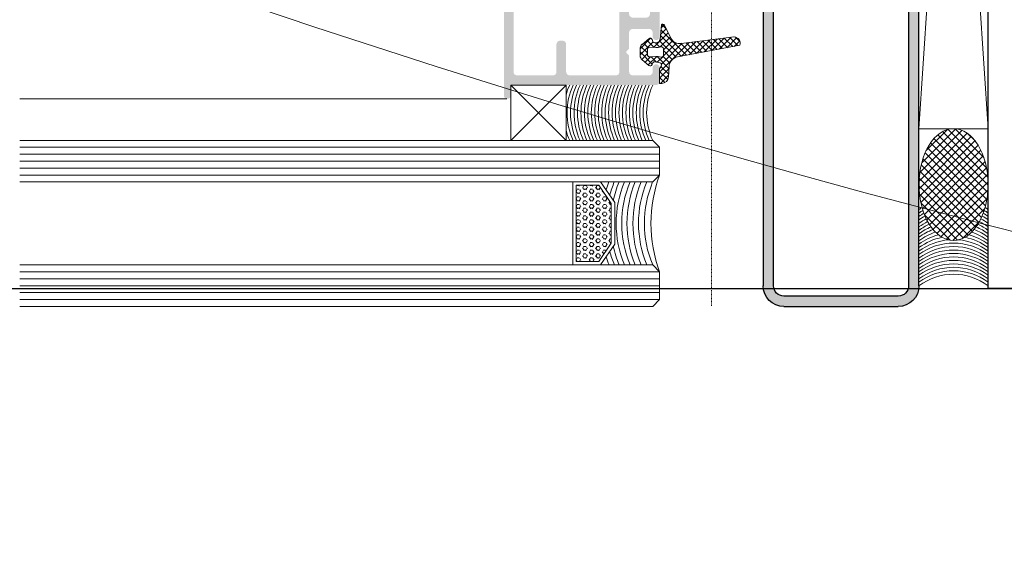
# Model space of a CAD drawing. Header units: millimetres. Extents: x -226731 to 126254, y -16359 to 60195.
# Tile 143 of 256: x -155629 to -155486, y 10462 to 10538. Entities that reach past the tile are written whole.
import ezdxf

# ---------------------------------------------------------------- set-up
doc = ezdxf.new("R2010")
doc.units = ezdxf.units.MM
doc.header["$LTSCALE"] = 0.1
doc.header["$MEASUREMENT"] = 0
doc.linetypes.add('CENTER', pattern=[2, 1.25, -0.25, 0.25, -0.25])
for name, color, linetype, lineweight in [('0_CCE_ FF_SIDE WALL SPRINKLER', 6, 'Continuous', 0), ('2_Centerline', 1, 'CENTER', 15), ('3_Hatch', 8, 'Continuous', 0), ('4. Glass', 140, 'Continuous', 15), ('HATCH-WALL', 8, 'Continuous', 5), ('SPRINKLER COVERAGE AREA', 1, 'Continuous', 9), ('WALL', 2, 'Continuous', 30)]:
    doc.layers.add(name, color=color, linetype=linetype, lineweight=lineweight)
doc.layers.add('AREA LINE', color=3, linetype='Continuous', plot=False)
doc.layers.add('FIRE FIGHTING SERVICES', color=5, linetype='Continuous')
doc.layers.add('Glass in Section', color=7, linetype='Continuous', true_color=0x3affff)

# ---------------------------------------------------------------- blocks, each defined once
blk = doc.blocks.new('*U425')
at = {"layer": '3_Hatch'}
h = blk.add_hatch(color=8, dxfattribs=at)
h.dxf.hatch_style = 1
edge = h.paths.add_edge_path()
edge.add_line((-28.51, 105.47), (-28.51, 3))
edge.add_arc((-27.01, 3), 1.5, 180, 270)
edge.add_line((-27.01, 1.5), (-10.48, 1.5))
edge.add_arc((-10.48, 3), 1.5, 270, 360)
edge.add_line((-8.98, 3), (-8.98, 59.77))
edge.add_arc((-5.98, 59.77), 3, 90, 180, ccw=False)
edge.add_line((-5.98, 62.77), (7.48, 62.77))
edge.add_line((7.48, 62.77), (7.48, 61.27))
edge.add_line((7.48, 61.27), (-5.98, 61.27))
edge.add_arc((-5.98, 59.77), 1.5, 90, 180)
edge.add_line((-7.48, 59.77), (-7.48, 3))
edge.add_arc((-10.48, 3), 3, 270, 360, ccw=False)
edge.add_line((-10.48, 0), (-27.01, 0))
edge.add_arc((-27.01, 3), 3, 180, 270, ccw=False)
edge.add_line((-30.01, 3), (-30.01, 105.47))
edge.add_line((-30.01, 105.47), (-28.51, 105.47))
h = blk.add_hatch(color=8, dxfattribs=at)
h.dxf.hatch_style = 1
h.paths.add_polyline_path([(28.61, 92.53), (28.61, 57.99), (28.57, 57.83), (28.46, 57.65), (28.28, 57.54), (28.1, 57.52), (22.9, 57.52), (22.7, 57.54), (22.54, 57.65), (22.44, 57.83), (22.41, 57.99), (22.41, 92.53), (22.44, 92.71), (22.54, 92.87), (22.7, 92.98), (22.9, 93.02), (28.1, 93.02), (28.28, 92.98), (28.46, 92.87), (28.57, 92.71)], flags=16)
h.paths.add_polyline_path([(22.41, 37.89), (22.35, 38.09), (22.24, 38.26), (22.1, 38.37), (21.9, 38.4), (21.49, 38.4), (21.31, 38.37), (21.15, 38.26), (21.04, 38.09), (21, 37.89), (21, 33.9), (20.95, 33.7), (20.84, 33.54), (20.69, 33.43), (20.49, 33.41), (13.79, 33.41), (13.61, 33.43), (13.45, 33.54), (13.34, 33.7), (13.3, 33.9), (13.3, 51.5), (13.34, 51.7), (13.45, 51.85), (13.61, 51.96), (13.79, 52.01), (16.35, 52.01), (16.54, 52.05), (16.7, 52.16), (16.81, 52.32), (16.85, 52.5), (16.85, 55.6), (16.87, 55.8), (16.98, 55.96), (17.16, 56.07), (17.36, 56.11), (20.49, 56.11), (20.69, 56.07), (20.84, 55.96), (20.95, 55.8), (21, 55.6), (21, 51.61), (21.04, 51.41), (21.15, 51.26), (21.31, 51.15), (21.49, 51.12), (21.9, 51.12), (22.1, 51.15), (22.24, 51.26), (22.35, 51.41), (22.41, 51.61), (22.41, 55.6), (22.44, 55.8), (22.54, 55.96), (22.7, 56.07), (22.9, 56.11), (28.1, 56.11), (28.28, 56.07), (28.46, 55.96), (28.57, 55.8), (28.61, 55.6), (28.61, 33.9), (28.57, 33.7), (28.46, 33.54), (28.28, 33.43), (28.1, 33.41), (22.9, 33.41), (22.7, 33.43), (22.54, 33.54), (22.44, 33.7), (22.41, 33.9)], flags=16)
h.paths.add_polyline_path([(12.2, 36.54), (11.89, 36.23), (11.89, 33.9), (11.85, 33.7), (11.74, 33.54), (11.58, 33.43), (11.38, 33.41), (9, 33.41), (8.8, 33.43), (8.65, 33.54), (8.54, 33.7), (8.49, 33.9), (8.49, 34.51), (8.45, 34.69), (8.34, 34.85), (8.18, 34.96), (8, 35), (7.79, 34.96), (7.63, 34.85), (7.52, 34.69), (7.48, 34.51), (7.48, 32.49), (7.52, 32.31), (7.63, 32.15), (7.79, 32.04), (8, 32), (28.5, 32), (28.7, 31.95), (28.85, 31.84), (28.96, 31.69), (29.01, 31.49), (29.01, 30.48), (29.05, 30.3), (29.14, 30.13), (29.3, 30.02), (29.51, 30.01), (29.69, 30.02), (29.85, 30.13), (29.96, 30.3), (30, 30.48), (30, 93.92), (29.96, 94.12), (29.85, 94.28), (29.69, 94.39), (29.51, 94.41), (16.5, 94.41), (16.3, 94.39), (16.15, 94.28), (16.04, 94.12), (15.99, 93.92), (15.99, 93.52), (16.04, 93.35), (16.15, 93.17), (16.3, 93.06), (16.5, 93.02), (20.49, 93.02), (20.69, 92.98), (20.84, 92.87), (20.95, 92.71), (21, 92.53), (21, 57.99), (20.95, 57.83), (20.84, 57.65), (20.69, 57.54), (20.49, 57.52), (14.42, 57.52), (14.25, 57.48), (14.16, 57.43), (14.07, 57.37), (14.01, 57.3), (13.96, 57.22), (13.94, 57.13), (13.92, 57.06), (13.92, 56.97), (13.94, 56.88), (13.96, 56.79), (14.01, 56.71), (14.07, 56.64), (14.16, 56.58), (14.25, 56.55), (14.36, 56.51), (14.95, 56.51), (15.15, 56.46), (15.29, 56.35), (15.4, 56.2), (15.44, 56), (15.44, 53.91), (15.4, 53.71), (15.29, 53.55), (15.15, 53.44), (14.95, 53.4), (9.38, 53.4), (9.2, 53.44), (9.04, 53.55), (8.93, 53.71), (8.89, 53.91), (8.89, 56), (8.93, 56.2), (9.04, 56.35), (9.2, 56.46), (9.38, 56.51), (9.92, 56.51), (10.12, 56.55), (10.26, 56.66), (10.37, 56.8), (10.43, 57.01), (10.37, 57.21), (10.26, 57.35), (10.12, 57.46), (9.92, 57.52), (8, 57.52), (7.79, 57.46), (7.63, 57.35), (7.52, 57.21), (7.48, 57.01), (7.48, 49.91), (7.52, 49.71), (7.63, 49.54), (7.79, 49.43), (8, 49.4), (8.38, 49.4), (8.58, 49.43), (8.76, 49.54), (8.84, 49.71), (8.89, 49.91), (8.89, 51.5), (8.93, 51.7), (9.04, 51.85), (9.2, 51.96), (9.38, 52.01), (11.38, 52.01), (11.58, 51.96), (11.74, 51.85), (11.85, 51.7), (11.89, 51.5), (11.89, 42.24), (11.85, 42.06), (11.74, 41.9), (11.58, 41.79), (11.38, 41.73), (9.38, 41.73), (9.2, 41.79), (9.04, 41.9), (8.93, 42.06), (8.89, 42.24), (8.89, 43.3), (8.84, 43.49), (8.76, 43.65), (8.58, 43.76), (8.38, 43.8), (8, 43.8), (7.79, 43.76), (7.63, 43.65), (7.52, 43.49), (7.48, 43.3), (7.48, 38.99), (7.5, 38.86), (7.54, 38.77), (7.59, 38.69), (7.65, 38.64), (7.7, 38.59), (7.78, 38.55), (7.85, 38.51), (7.92, 38.49), (8, 38.49), (8.09, 38.49), (8.16, 38.53), (8.23, 38.57), (8.31, 38.6), (8.36, 38.68), (8.42, 38.75), (8.49, 38.99), (8.49, 39.59), (8.54, 39.79), (8.65, 39.96), (8.8, 40.07), (9, 40.09), (11.38, 40.09), (11.58, 40.07), (11.74, 39.96), (11.85, 39.79), (11.89, 39.59), (11.89, 37.27), (12.2, 36.96), (12.29, 36.83), (12.29, 36.66)])
at = {"layer": '2_Centerline', "color": 8, "ltscale": 0.25}
blk.add_line((0, 230.78), (0, 0), dxfattribs=at)
at = {"layer": '3_Hatch', "color": 8}
for p, q in [((-40.01, 177.61), (-40.01, 25.69)), ((-40.01, 25.69), (-30.01, 177.61)), ((-40.01, 177.61), (-30.01, 25.69)), ((-30.01, 25.69), (-30.01, 177.61)), ((6.78, 40.67), (5.87, 38.75)), ((7.43, 38.58), (7.23, 40.69)), ((4.38, 38.01), (-3.27, 38.95)), ((8.57, 38.58), (8.47, 38.26)), ((10.02, 37.88), (9.04, 38.7)), ((-4.1, 37.74), (4.9, 36.07)), ((6.94, 36.31), (6.94, 37.23)), ((7.3, 37.52), (7.72, 37.43)), ((8.01, 37.41), (8.93, 37.46)), ((9.25, 37.16), (9.25, 36.38)), ((10.3, 36.27), (10.3, 37.27)), ((7.72, 36.1), (7.3, 36.02)), ((8.93, 36.08), (8.01, 36.13)), ((9.04, 34.84), (10.02, 35.66)), ((6.13, 34.61), (6.19, 33.2)), ((7.48, 34.32), (7.23, 34.76)), ((7.43, 35.2), (8.15, 35.35)), ((7.48, 32.24), (7.48, 34.32)), ((8.47, 35.21), (8.57, 34.95)), ((7.19, 32.24), (7.48, 32.24)), ((29.01, 32), (21.01, 32)), ((21.01, 32), (21.01, 24)), ((29.01, 32), (21.01, 24)), ((21.01, 24), (21.01, 32)), ((21.01, 32), (29.01, 24)), ((29.01, 24), (29.01, 32)), ((29.01, 24), (29.01, 32)), ((29.56, 30.01), (100, 30.01)), ((-40.01, 25.69), (-30.01, 25.69)), ((-30.01, 25.69), (-40.01, 25.69)), ((100, 23, 0), (7.48, 23)), ((21.01, 24), (29.01, 24)), ((100, 22, 0), (7.48, 22)), ((100, 21, 0), (7.48, 21)), ((100, 20, 0), (7.48, 20)), ((100, 19, 0), (7.48, 19)), ((16.03, 18.01, 0.02), (13.97, 15.01, 0.02)), ((16.29, 17.51, 0.02), (14.47, 14.86, 0.02)), ((19.53, 17.51, 0.02), (16.29, 17.51, 0.02)), ((19.53, 6.51, 0.02), (19.53, 17.51, 0.02)), ((20.03, 6.01, 0.02), (20.03, 18.01, 0.02)), ((13.97, 15.01, 0.02), (13.97, 9.01, 0.02)), ((14.47, 14.86, 0.02), (14.47, 9.17, 0.02)), ((13.97, 9.01, 0.02), (16.03, 6.01, 0.02)), ((14.47, 9.17, 0.02), (16.29, 6.51, 0.02)), ((16.29, 6.51, 0.02), (19.53, 6.51, 0.02)), ((100, 5, 0), (7.48, 5)), ((100, 4, 0), (7.48, 4)), ((100, 3, 0), (7.48, 3)), ((100, 2, 0), (7.48, 2)), ((100, 1, 0), (7.48, 1))]:
    blk.add_line(p, q, dxfattribs=at)
at = {"layer": '3_Hatch', "color": 8, "linetype": 'Continuous'}
for p, q in [((3.62, 36.31), (7.3, 39.98)), ((6.5, 40.06), (7.18, 40.75)), ((7.36, 39.31), (6.53, 40.14)), ((7.27, 40.29), (6.83, 40.73)), ((-4.12, 38.28), (-3.48, 38.92)), ((-3.83, 37.69), (-2.64, 38.88)), ((-2.21, 37.39), (-3.67, 38.85)), ((-3.08, 37.55), (-1.86, 38.78)), ((-1.13, 37.19), (-2.84, 38.9)), ((-2.34, 37.42), (-1.07, 38.68)), ((-0.04, 36.99), (-1.83, 38.78)), ((-1.59, 37.28), (-0.28, 38.59)), ((-0.85, 37.14), (0.5, 38.49)), ((1.05, 36.79), (-0.82, 38.65)), ((2.13, 36.59), (0.19, 38.53)), ((4.37, 36.17), (7.37, 39.17)), ((7.4, 37.5), (5.96, 38.94)), ((8.36, 37.43), (6.25, 39.54)), ((8.28, 37.42), (9.32, 38.47)), ((8.59, 38.62), (8.7, 38.73)), ((10.3, 37.25), (8.79, 38.76)), ((-3.3, 37.59), (-4.09, 38.39)), ((-0.1, 37), (1.29, 38.39)), ((0.64, 36.86), (2.08, 38.29)), ((3.22, 36.38), (1.2, 38.4)), ((1.39, 36.72), (2.86, 38.2)), ((2.13, 36.58), (3.65, 38.1)), ((4.3, 36.18), (2.21, 38.28)), ((2.88, 36.45), (4.44, 38)), ((7.48, 33.88), (3.21, 38.15)), ((7.22, 35.03), (4.22, 38.03)), ((6.98, 36.16), (5.06, 38.08)), ((5.1, 36.02), (7.5, 38.41)), ((6.94, 37.08), (5.61, 38.41)), ((7.46, 37.49), (8.07, 38.1)), ((10.3, 36.37), (8.44, 38.23)), ((9.13, 37.4), (9.8, 38.06)), ((9.25, 36.63), (10.23, 37.61)), ((5.66, 35.69), (6.94, 36.97)), ((6.02, 35.16), (6.99, 36.14)), ((6.14, 34.4), (7.86, 36.13)), ((7.84, 35.29), (7.09, 36.05)), ((9.12, 34.9), (7.89, 36.13)), ((7.93, 35.31), (8.71, 36.09)), ((8.54, 35.03), (10.3, 36.8)), ((9.6, 35.3), (8.82, 36.08)), ((10.08, 35.71), (9.25, 36.54)), ((7.48, 33), (6.14, 34.34)), ((6.17, 33.55), (7.29, 34.67)), ((7.36, 32.24), (6.18, 33.42)), ((6.29, 32.79), (7.48, 33.98)), ((6.73, 32.35), (7.48, 33.09)), ((-39.38, 21.55), (-35.24, 25.68)), ((-30.4, 20.75), (-35.33, 25.67)), ((-40.01, 17.55), (-32.74, 24.81)), ((-39.96, 18.71), (-33.41, 25.27)), ((-39.96, 16.47), (-32.17, 24.26)), ((-39.78, 20.02), (-34.21, 25.59)), ((-38.16, 23.88), (-37.08, 24.97)), ((-30.02, 17), (-37.57, 24.55)), ((-30.02, 18.12), (-36.95, 25.05)), ((-30.12, 19.35), (-36.22, 25.45)), ((-31.02, 22.49), (-34.08, 25.55)), ((-39.83, 15.48), (-31.67, 23.63)), ((-39.63, 14.55), (-31.25, 22.94)), ((-30.28, 15.01), (-38.56, 23.3)), ((-30.11, 15.97), (-38.1, 23.96)), ((-39.38, 13.69), (-30.88, 22.18)), ((-30.79, 13.28), (-39.29, 21.78)), ((-39.06, 12.88), (-30.58, 21.36)), ((-30.5, 14.12), (-38.96, 22.57)), ((-31.55, 11.79), (-39.78, 20.02)), ((-31.14, 12.51), (-39.57, 20.93)), ((-38.68, 12.14), (-30.33, 20.48)), ((-32.02, 11.14), (-39.93, 19.05)), ((-38.24, 11.46), (-30.15, 19.54)), ((-37.73, 10.84), (-30.04, 18.53)), ((-32.57, 10.57), (-40, 18)), ((-37.14, 10.31), (-30.01, 17.44)), ((16.27, 16.85, 0.02), (16.11, 17.12, 0.02)), ((16.56, 17.49, 0.02), (16.27, 17.49, 0.02)), ((16.49, 16.87, 0.02), (16.65, 17.15, 0.02)), ((16.74, 17.12, 0.02), (16.58, 17.4, 0.02)), ((17.22, 17.4, 0.02), (17.15, 17.51, 0.02)), ((17.51, 17.49, 0.02), (17.2, 17.49, 0.02)), ((17.45, 17.42, 0.02), (17.5, 17.51, 0.02)), ((17.92, 17.15, 0.02), (18.08, 17.42, 0.02)), ((18.17, 16.85, 0.02), (18.01, 17.12, 0.02)), ((18.47, 17.49, 0.02), (18.15, 17.49, 0.02)), ((18.4, 16.87, 0.02), (18.56, 17.15, 0.02)), ((18.65, 17.12, 0.02), (18.49, 17.4, 0.02)), ((19.12, 17.4, 0.02), (19.06, 17.51, 0.02)), ((19.42, 17.49, 0.02), (19.1, 17.49, 0.02)), ((19.35, 17.42, 0.02), (19.4, 17.51, 0.02)), ((-33.21, 10.09), (-39.99, 16.86)), ((-36.44, 9.88), (-30.08, 16.25)), ((15.06, 15.5, 0.02), (15.22, 15.77, 0.02)), ((15.61, 15.84, 0.02), (15.29, 15.84, 0.02)), ((15.61, 16.39, 0.02), (15.52, 16.39, 0.02)), ((15.54, 16.32, 0.02), (15.7, 16.6, 0.02)), ((15.79, 15.47, 0.02), (15.63, 15.75, 0.02)), ((15.79, 16.57, 0.02), (15.72, 16.68, 0.02)), ((16.02, 16.05, 0.02), (16.18, 16.32, 0.02)), ((16.27, 15.75, 0.02), (16.11, 16.02, 0.02)), ((16.56, 16.94, 0.02), (16.24, 16.94, 0.02)), ((16.56, 16.39, 0.02), (16.24, 16.39, 0.02)), ((16.56, 15.84, 0.02), (16.24, 15.84, 0.02)), ((16.49, 15.77, 0.02), (16.65, 16.05, 0.02)), ((16.74, 16.02, 0.02), (16.58, 16.3, 0.02)), ((16.97, 16.6, 0.02), (17.13, 16.87, 0.02)), ((16.97, 15.5, 0.02), (17.13, 15.77, 0.02)), ((17.22, 16.3, 0.02), (17.06, 16.57, 0.02)), ((17.51, 16.94, 0.02), (17.2, 16.94, 0.02)), ((17.51, 16.39, 0.02), (17.2, 16.39, 0.02)), ((17.51, 15.84, 0.02), (17.2, 15.84, 0.02)), ((17.45, 16.32, 0.02), (17.6, 16.6, 0.02)), ((17.69, 16.57, 0.02), (17.54, 16.85, 0.02)), ((17.69, 15.47, 0.02), (17.54, 15.75, 0.02)), ((17.92, 16.05, 0.02), (18.08, 16.32, 0.02)), ((18.17, 15.75, 0.02), (18.01, 16.02, 0.02)), ((18.47, 16.94, 0.02), (18.15, 16.94, 0.02)), ((18.47, 16.39, 0.02), (18.15, 16.39, 0.02)), ((18.47, 15.84, 0.02), (18.15, 15.84, 0.02)), ((18.4, 15.77, 0.02), (18.56, 16.05, 0.02)), ((18.65, 16.02, 0.02), (18.49, 16.3, 0.02)), ((18.87, 16.6, 0.02), (19.03, 16.87, 0.02)), ((18.87, 15.5, 0.02), (19.03, 15.77, 0.02)), ((19.12, 16.3, 0.02), (18.96, 16.57, 0.02)), ((19.42, 16.94, 0.02), (19.1, 16.94, 0.02)), ((19.42, 16.39, 0.02), (19.1, 16.39, 0.02)), ((19.42, 15.84, 0.02), (19.1, 15.84, 0.02)), ((19.35, 16.32, 0.02), (19.51, 16.6, 0.02)), ((19.53, 16.7, 0.02), (19.44, 16.85, 0.02)), ((19.53, 15.6, 0.02), (19.44, 15.75, 0.02)), ((-33.97, 9.72), (-39.85, 15.6)), ((-35.6, 9.6), (-30.3, 14.91)), ((14.66, 14.74, 0.02), (14.47, 14.74, 0.02)), ((14.59, 14.67, 0.02), (14.75, 14.95, 0.02)), ((14.84, 14.92, 0.02), (14.69, 15.17, 0.02)), ((15.06, 14.4, 0.02), (15.22, 14.67, 0.02)), ((15.31, 15.2, 0.02), (15.15, 15.47, 0.02)), ((15.31, 14.1, 0.02), (15.15, 14.37, 0.02)), ((15.61, 15.29, 0.02), (15.29, 15.29, 0.02)), ((15.61, 14.74, 0.02), (15.29, 14.74, 0.02)), ((15.54, 15.22, 0.02), (15.7, 15.5, 0.02)), ((15.54, 14.12, 0.02), (15.7, 14.4, 0.02)), ((15.79, 14.37, 0.02), (15.63, 14.65, 0.02)), ((16.02, 14.95, 0.02), (16.18, 15.22, 0.02)), ((16.27, 14.65, 0.02), (16.11, 14.92, 0.02)), ((16.56, 15.29, 0.02), (16.24, 15.29, 0.02)), ((16.56, 14.74, 0.02), (16.24, 14.74, 0.02)), ((16.49, 14.67, 0.02), (16.65, 14.95, 0.02)), ((16.74, 14.92, 0.02), (16.58, 15.2, 0.02)), ((16.97, 14.4, 0.02), (17.13, 14.67, 0.02)), ((17.22, 15.2, 0.02), (17.06, 15.47, 0.02)), ((17.22, 14.1, 0.02), (17.06, 14.37, 0.02)), ((17.51, 15.29, 0.02), (17.2, 15.29, 0.02)), ((17.51, 14.74, 0.02), (17.2, 14.74, 0.02)), ((17.45, 15.22, 0.02), (17.6, 15.5, 0.02)), ((17.45, 14.12, 0.02), (17.6, 14.4, 0.02)), ((17.69, 14.37, 0.02), (17.54, 14.65, 0.02)), ((17.92, 14.95, 0.02), (18.08, 15.22, 0.02)), ((18.17, 14.65, 0.02), (18.01, 14.92, 0.02)), ((18.47, 15.29, 0.02), (18.15, 15.29, 0.02)), ((18.47, 14.74, 0.02), (18.15, 14.74, 0.02)), ((18.4, 14.67, 0.02), (18.56, 14.95, 0.02)), ((18.65, 14.92, 0.02), (18.49, 15.2, 0.02)), ((18.87, 14.4, 0.02), (19.03, 14.67, 0.02)), ((19.12, 15.2, 0.02), (18.96, 15.47, 0.02)), ((19.12, 14.1, 0.02), (18.96, 14.37, 0.02)), ((19.42, 15.29, 0.02), (19.1, 15.29, 0.02)), ((19.42, 14.74, 0.02), (19.1, 14.74, 0.02)), ((19.35, 15.22, 0.02), (19.51, 15.5, 0.02)), ((19.35, 14.12, 0.02), (19.51, 14.4, 0.02)), ((19.53, 14.5, 0.02), (19.44, 14.65, 0.02)), ((-34.91, 9.55), (-39.52, 14.16)), ((-34.5, 9.59), (-30.78, 13.3)), ((14.66, 14.19, 0.02), (14.47, 14.19, 0.02)), ((14.66, 13.64, 0.02), (14.47, 13.64, 0.02)), ((14.66, 13.09, 0.02), (14.47, 13.09, 0.02)), ((14.59, 13.57, 0.02), (14.75, 13.85, 0.02)), ((14.84, 13.82, 0.02), (14.68, 14.1, 0.02)), ((14.84, 12.72, 0.02), (14.68, 13, 0.02)), ((15.06, 13.3, 0.02), (15.22, 13.57, 0.02)), ((15.31, 13, 0.02), (15.15, 13.27, 0.02)), ((15.61, 14.19, 0.02), (15.29, 14.19, 0.02)), ((15.61, 13.64, 0.02), (15.29, 13.64, 0.02)), ((15.61, 13.09, 0.02), (15.29, 13.09, 0.02)), ((15.54, 13.02, 0.02), (15.7, 13.3, 0.02)), ((15.79, 13.27, 0.02), (15.63, 13.55, 0.02)), ((16.02, 13.85, 0.02), (16.18, 14.12, 0.02)), ((16.02, 12.75, 0.02), (16.18, 13.02, 0.02)), ((16.27, 13.55, 0.02), (16.11, 13.82, 0.02)), ((16.56, 14.19, 0.02), (16.24, 14.19, 0.02)), ((16.56, 13.64, 0.02), (16.24, 13.64, 0.02)), ((16.56, 13.09, 0.02), (16.24, 13.09, 0.02)), ((16.49, 13.57, 0.02), (16.65, 13.85, 0.02)), ((16.74, 13.82, 0.02), (16.58, 14.1, 0.02)), ((16.74, 12.72, 0.02), (16.58, 13, 0.02)), ((16.97, 13.3, 0.02), (17.13, 13.57, 0.02)), ((17.22, 13, 0.02), (17.06, 13.27, 0.02)), ((17.51, 14.19, 0.02), (17.2, 14.19, 0.02)), ((17.51, 13.64, 0.02), (17.2, 13.64, 0.02)), ((17.51, 13.09, 0.02), (17.2, 13.09, 0.02)), ((17.45, 13.02, 0.02), (17.6, 13.3, 0.02)), ((17.69, 13.27, 0.02), (17.54, 13.55, 0.02)), ((17.92, 13.85, 0.02), (18.08, 14.12, 0.02)), ((17.92, 12.75, 0.02), (18.08, 13.02, 0.02)), ((18.17, 13.55, 0.02), (18.01, 13.82, 0.02)), ((18.47, 14.19, 0.02), (18.15, 14.19, 0.02)), ((18.47, 13.64, 0.02), (18.15, 13.64, 0.02)), ((18.47, 13.09, 0.02), (18.15, 13.09, 0.02)), ((18.4, 13.57, 0.02), (18.56, 13.85, 0.02)), ((18.65, 13.82, 0.02), (18.49, 14.1, 0.02)), ((18.65, 12.72, 0.02), (18.49, 13, 0.02)), ((18.87, 13.3, 0.02), (19.03, 13.57, 0.02)), ((19.12, 13, 0.02), (18.96, 13.27, 0.02)), ((19.42, 14.19, 0.02), (19.1, 14.19, 0.02)), ((19.42, 13.64, 0.02), (19.1, 13.64, 0.02)), ((19.42, 13.09, 0.02), (19.1, 13.09, 0.02)), ((19.35, 13.02, 0.02), (19.51, 13.3, 0.02)), ((19.53, 13.4, 0.02), (19.44, 13.55, 0.02)), ((-36.31, 9.82), (-38.75, 12.26)), ((14.66, 12.54, 0.02), (14.47, 12.54, 0.02)), ((14.66, 11.99, 0.02), (14.47, 11.99, 0.02)), ((14.66, 11.44, 0.02), (14.47, 11.44, 0.02)), ((14.59, 12.47, 0.02), (14.75, 12.75, 0.02)), ((14.59, 11.37, 0.02), (14.75, 11.65, 0.02)), ((14.84, 11.62, 0.02), (14.68, 11.9, 0.02)), ((15.06, 12.2, 0.02), (15.22, 12.47, 0.02)), ((15.31, 11.9, 0.02), (15.15, 12.17, 0.02)), ((15.61, 12.54, 0.02), (15.29, 12.54, 0.02)), ((15.61, 11.99, 0.02), (15.29, 11.99, 0.02)), ((15.61, 11.44, 0.02), (15.29, 11.44, 0.02)), ((15.54, 11.92, 0.02), (15.7, 12.2, 0.02)), ((15.79, 12.17, 0.02), (15.63, 12.45, 0.02)), ((16.02, 11.65, 0.02), (16.18, 11.92, 0.02)), ((16.27, 12.45, 0.02), (16.11, 12.72, 0.02)), ((16.27, 11.35, 0.02), (16.11, 11.62, 0.02)), ((16.56, 12.54, 0.02), (16.24, 12.54, 0.02)), ((16.56, 11.99, 0.02), (16.24, 11.99, 0.02)), ((16.56, 11.44, 0.02), (16.24, 11.44, 0.02)), ((16.49, 12.47, 0.02), (16.65, 12.75, 0.02)), ((16.49, 11.37, 0.02), (16.65, 11.65, 0.02)), ((16.74, 11.62, 0.02), (16.58, 11.9, 0.02)), ((16.97, 12.2, 0.02), (17.13, 12.47, 0.02)), ((17.22, 11.9, 0.02), (17.06, 12.17, 0.02)), ((17.51, 12.54, 0.02), (17.2, 12.54, 0.02)), ((17.51, 11.99, 0.02), (17.2, 11.99, 0.02)), ((17.51, 11.44, 0.02), (17.2, 11.44, 0.02)), ((17.45, 11.92, 0.02), (17.6, 12.2, 0.02)), ((17.69, 12.17, 0.02), (17.54, 12.45, 0.02)), ((17.92, 11.65, 0.02), (18.08, 11.92, 0.02)), ((18.17, 12.45, 0.02), (18.01, 12.72, 0.02)), ((18.17, 11.35, 0.02), (18.01, 11.62, 0.02)), ((18.47, 12.54, 0.02), (18.15, 12.54, 0.02)), ((18.47, 11.99, 0.02), (18.15, 11.99, 0.02)), ((18.47, 11.44, 0.02), (18.15, 11.44, 0.02)), ((18.4, 12.47, 0.02), (18.56, 12.75, 0.02)), ((18.4, 11.37, 0.02), (18.56, 11.65, 0.02)), ((18.65, 11.62, 0.02), (18.49, 11.9, 0.02)), ((18.87, 12.2, 0.02), (19.03, 12.47, 0.02)), ((19.12, 11.9, 0.02), (18.96, 12.17, 0.02)), ((19.42, 12.54, 0.02), (19.1, 12.54, 0.02)), ((19.42, 11.99, 0.02), (19.1, 11.99, 0.02)), ((19.42, 11.44, 0.02), (19.1, 11.44, 0.02)), ((19.35, 11.92, 0.02), (19.51, 12.2, 0.02)), ((19.53, 12.3, 0.02), (19.44, 12.45, 0.02)), ((14.66, 10.89, 0.02), (14.47, 10.89, 0.02)), ((14.66, 10.34, 0.02), (14.47, 10.34, 0.02)), ((14.59, 10.27, 0.02), (14.75, 10.55, 0.02)), ((14.84, 10.52, 0.02), (14.68, 10.8, 0.02)), ((15.06, 11.1, 0.02), (15.22, 11.37, 0.02)), ((15.06, 10, 0.02), (15.22, 10.27, 0.02)), ((15.31, 10.8, 0.02), (15.15, 11.07, 0.02)), ((15.31, 9.7, 0.02), (15.15, 9.97, 0.02)), ((15.61, 10.89, 0.02), (15.29, 10.89, 0.02)), ((15.61, 10.34, 0.02), (15.29, 10.34, 0.02)), ((15.54, 10.82, 0.02), (15.7, 11.1, 0.02)), ((15.54, 9.72, 0.02), (15.7, 10, 0.02)), ((15.79, 11.07, 0.02), (15.63, 11.35, 0.02)), ((15.79, 9.97, 0.02), (15.63, 10.25, 0.02)), ((16.02, 10.55, 0.02), (16.18, 10.82, 0.02)), ((16.27, 10.25, 0.02), (16.11, 10.52, 0.02)), ((16.56, 10.89, 0.02), (16.24, 10.89, 0.02)), ((16.56, 10.34, 0.02), (16.24, 10.34, 0.02)), ((16.49, 10.27, 0.02), (16.65, 10.55, 0.02)), ((16.74, 10.52, 0.02), (16.58, 10.8, 0.02)), ((16.97, 11.1, 0.02), (17.13, 11.37, 0.02)), ((16.97, 10, 0.02), (17.13, 10.27, 0.02)), ((17.22, 10.8, 0.02), (17.06, 11.07, 0.02)), ((17.22, 9.7, 0.02), (17.06, 9.97, 0.02)), ((17.51, 10.89, 0.02), (17.2, 10.89, 0.02)), ((17.51, 10.34, 0.02), (17.2, 10.34, 0.02)), ((17.45, 10.82, 0.02), (17.6, 11.1, 0.02)), ((17.45, 9.72, 0.02), (17.6, 10, 0.02)), ((17.69, 11.07, 0.02), (17.54, 11.35, 0.02)), ((17.69, 9.97, 0.02), (17.54, 10.25, 0.02)), ((17.92, 10.55, 0.02), (18.08, 10.82, 0.02)), ((18.17, 10.25, 0.02), (18.01, 10.52, 0.02)), ((18.47, 10.89, 0.02), (18.15, 10.89, 0.02)), ((18.47, 10.34, 0.02), (18.15, 10.34, 0.02)), ((18.4, 10.27, 0.02), (18.56, 10.55, 0.02)), ((18.65, 10.52, 0.02), (18.49, 10.8, 0.02)), ((18.87, 11.1, 0.02), (19.03, 11.37, 0.02)), ((18.87, 10, 0.02), (19.03, 10.27, 0.02)), ((19.12, 10.8, 0.02), (18.96, 11.07, 0.02)), ((19.12, 9.7, 0.02), (18.96, 9.97, 0.02)), ((19.42, 10.89, 0.02), (19.1, 10.89, 0.02)), ((19.42, 10.34, 0.02), (19.1, 10.34, 0.02)), ((19.35, 10.82, 0.02), (19.51, 11.1, 0.02)), ((19.35, 9.72, 0.02), (19.51, 10, 0.02)), ((19.53, 11.2, 0.02), (19.44, 11.35, 0.02)), ((19.53, 10.1, 0.02), (19.44, 10.25, 0.02)), ((14.66, 9.79, 0.02), (14.47, 9.79, 0.02)), ((14.66, 9.24, 0.02), (14.47, 9.24, 0.02)), ((14.59, 9.17, 0.02), (14.75, 9.45, 0.02)), ((14.84, 9.42, 0.02), (14.68, 9.7, 0.02)), ((15.06, 8.9, 0.02), (15.22, 9.17, 0.02)), ((15.31, 8.6, 0.02), (15.15, 8.87, 0.02)), ((15.61, 9.79, 0.02), (15.29, 9.79, 0.02)), ((15.61, 9.24, 0.02), (15.29, 9.24, 0.02)), ((15.61, 8.69, 0.02), (15.29, 8.69, 0.02)), ((15.54, 8.62, 0.02), (15.7, 8.9, 0.02)), ((15.79, 8.87, 0.02), (15.63, 9.15, 0.02)), ((16.02, 9.45, 0.02), (16.18, 9.72, 0.02)), ((16.02, 8.35, 0.02), (16.18, 8.62, 0.02)), ((16.27, 9.15, 0.02), (16.11, 9.42, 0.02)), ((16.56, 9.79, 0.02), (16.24, 9.79, 0.02)), ((16.56, 9.24, 0.02), (16.24, 9.24, 0.02)), ((16.56, 8.69, 0.02), (16.24, 8.69, 0.02)), ((16.49, 9.17, 0.02), (16.65, 9.45, 0.02)), ((16.74, 9.42, 0.02), (16.58, 9.7, 0.02)), ((16.74, 8.32, 0.02), (16.58, 8.6, 0.02)), ((16.97, 8.9, 0.02), (17.13, 9.17, 0.02)), ((17.22, 8.6, 0.02), (17.06, 8.87, 0.02)), ((17.51, 9.79, 0.02), (17.2, 9.79, 0.02)), ((17.51, 9.24, 0.02), (17.2, 9.24, 0.02)), ((17.51, 8.69, 0.02), (17.2, 8.69, 0.02)), ((17.45, 8.62, 0.02), (17.6, 8.9, 0.02)), ((17.69, 8.87, 0.02), (17.54, 9.15, 0.02)), ((17.92, 9.45, 0.02), (18.08, 9.72, 0.02)), ((17.92, 8.35, 0.02), (18.08, 8.62, 0.02)), ((18.17, 9.15, 0.02), (18.01, 9.42, 0.02)), ((18.47, 9.79, 0.02), (18.15, 9.79, 0.02)), ((18.47, 9.24, 0.02), (18.15, 9.24, 0.02)), ((18.47, 8.69, 0.02), (18.15, 8.69, 0.02)), ((18.4, 9.17, 0.02), (18.56, 9.45, 0.02)), ((18.65, 9.42, 0.02), (18.49, 9.7, 0.02)), ((18.65, 8.32, 0.02), (18.49, 8.6, 0.02)), ((18.87, 8.9, 0.02), (19.03, 9.17, 0.02)), ((19.12, 8.6, 0.02), (18.96, 8.87, 0.02)), ((19.42, 9.79, 0.02), (19.1, 9.79, 0.02)), ((19.42, 9.24, 0.02), (19.1, 9.24, 0.02)), ((19.42, 8.69, 0.02), (19.1, 8.69, 0.02)), ((19.35, 8.62, 0.02), (19.51, 8.9, 0.02)), ((19.53, 9, 0.02), (19.44, 9.15, 0.02)), ((15.22, 8.07, 0.02), (15.22, 8.07, 0.02)), ((15.61, 8.14, 0.02), (15.29, 8.14, 0.02)), ((15.61, 7.59, 0.02), (15.55, 7.59, 0.02)), ((15.57, 7.57, 0.02), (15.7, 7.8, 0.02)), ((15.79, 7.77, 0.02), (15.63, 8.05, 0.02)), ((16.02, 7.25, 0.02), (16.18, 7.52, 0.02)), ((16.27, 8.05, 0.02), (16.11, 8.32, 0.02)), ((16.27, 6.95, 0.02), (16.11, 7.22, 0.02)), ((16.56, 8.14, 0.02), (16.24, 8.14, 0.02)), ((16.56, 7.59, 0.02), (16.24, 7.59, 0.02)), ((16.49, 8.07, 0.02), (16.65, 8.35, 0.02)), ((16.49, 6.97, 0.02), (16.65, 7.25, 0.02)), ((16.74, 7.22, 0.02), (16.58, 7.5, 0.02)), ((16.97, 7.8, 0.02), (17.13, 8.07, 0.02)), ((17.22, 7.5, 0.02), (17.06, 7.77, 0.02)), ((17.51, 8.14, 0.02), (17.2, 8.14, 0.02)), ((17.51, 7.59, 0.02), (17.2, 7.59, 0.02)), ((17.45, 7.52, 0.02), (17.6, 7.8, 0.02)), ((17.69, 7.77, 0.02), (17.54, 8.05, 0.02)), ((17.92, 7.25, 0.02), (18.08, 7.52, 0.02)), ((18.17, 8.05, 0.02), (18.01, 8.32, 0.02)), ((18.17, 6.95, 0.02), (18.01, 7.22, 0.02)), ((18.47, 8.14, 0.02), (18.15, 8.14, 0.02)), ((18.47, 7.59, 0.02), (18.15, 7.59, 0.02)), ((18.4, 8.07, 0.02), (18.56, 8.35, 0.02)), ((18.4, 6.97, 0.02), (18.56, 7.25, 0.02)), ((18.65, 7.22, 0.02), (18.49, 7.5, 0.02)), ((18.87, 7.8, 0.02), (19.03, 8.07, 0.02)), ((19.12, 7.5, 0.02), (18.96, 7.77, 0.02)), ((19.42, 8.14, 0.02), (19.1, 8.14, 0.02)), ((19.42, 7.59, 0.02), (19.1, 7.59, 0.02)), ((19.35, 7.52, 0.02), (19.51, 7.8, 0.02)), ((19.53, 7.9, 0.02), (19.44, 8.05, 0.02)), ((16.56, 7.04, 0.02), (16.24, 7.04, 0.02)), ((16.97, 6.7, 0.02), (17.13, 6.97, 0.02)), ((17.15, 6.51, 0.02), (17.06, 6.67, 0.02)), ((17.51, 7.04, 0.02), (17.2, 7.04, 0.02)), ((17.5, 6.51, 0.02), (17.6, 6.7, 0.02)), ((17.69, 6.67, 0.02), (17.54, 6.95, 0.02)), ((18.47, 7.04, 0.02), (18.15, 7.04, 0.02)), ((18.87, 6.7, 0.02), (19.03, 6.97, 0.02)), ((19.06, 6.51, 0.02), (18.96, 6.67, 0.02)), ((19.42, 7.04, 0.02), (19.1, 7.04, 0.02)), ((19.4, 6.51, 0.02), (19.51, 6.7, 0.02)), ((19.53, 6.8, 0.02), (19.44, 6.95, 0.02))]:
    blk.add_line(p, q, dxfattribs=at)
at = {"layer": '3_Hatch', "color": 8}
for centre, radius, start, end in [((7.02, 40.53), 0.271, 37.2128, 149.9224), ((-3.25, 38.05), 0.9, 91.0175, 200.2869), ((4.57, 39.5), 1.5, 262.7957, 329.961), ((8.04, 38.73), 0.635, 193.3802, 311.9125), ((8.85, 38.47), 0.3, 50, 157.7969), ((7.24, 37.23), 0.3, 78.0269, 180), ((7.95, 38.51), 1.1, 258.0269, 273.1356), ((8.95, 37.16), 0.3, 0, 93.1356), ((9.5, 37.27), 0.8, 0, 50), ((4.63, 34.6), 1.5, 0.5805, 79.4803), ((7.24, 36.31), 0.3, 180, 281.9731), ((7.95, 35.03), 1.1, 86.8644, 101.9731), ((8.95, 36.38), 0.3, 266.8644, 0), ((9.5, 36.27), 0.8, 310, 0), ((7.5, 34.91), 0.3, 101.9731, 209.6447), ((8.21, 35.06), 0.3, 30, 101.9731), ((8.85, 35.07), 0.3, 202.2031, 310), ((7.19, 33.24), 1, 182.3925, 270), ((-0.23, 28, 0), 9.59, 335.3498, 24.6502), ((0.27, 28, 0), 9.59, 335.3498, 24.6502), ((0.77, 28, 0), 9.59, 335.3498, 24.6502), ((1.27, 28, 0), 9.59, 335.3498, 24.6502), ((1.77, 28, 0), 9.59, 335.3498, 24.6502), ((2.27, 28, 0), 9.59, 335.3498, 24.6502), ((2.77, 28, 0), 9.59, 335.3498, 24.6502), ((3.27, 28, 0), 9.59, 335.3498, 24.6502), ((3.77, 28, 0), 9.59, 335.3498, 24.6502), ((4.27, 28, 0), 9.59, 335.3498, 24.6502), ((4.77, 28, 0), 9.59, 335.3498, 24.6502), ((5.27, 28, 0), 9.59, 335.3498, 24.6502), ((5.77, 28, 0), 9.59, 335.3498, 24.6502), ((6.27, 28, 0), 9.59, 335.3498, 24.6502), ((6.77, 28, 0), 9.59, 335.3498, 24.6502), ((7.27, 28, 0), 9.59, 335.3498, 24.6502), ((7.77, 28, 0), 9.59, 335.3498, 24.6502), ((8.27, 28, 0), 9.59, 335.3498, 24.6502), ((8.77, 28, 0), 9.59, 335.3498, 24.6502), ((9.27, 28, 0), 9.59, 335.3498, 24.6502), ((9.77, 28, 0), 9.59, 335.3498, 24.6502), ((10.27, 28, 0), 9.59, 335.3498, 24.6502), ((10.77, 28, 0), 9.59, 335.3498, 24.6502), ((11.27, 28, 0), 9.59, 335.3498, 24.6502), ((11.77, 28, 0), 9.59, 15.4043, 24.6502), ((11.77, 28, 0), 9.59, 335.3498, 344.5957), ((-11.33, 12, 0.03), 20.07, 339.5887, 20.4113), ((-5.92, 12, 0), 15.61, 337.3883, 22.5654), ((-5.07, 12.01, 0.02), 15.61, 337.3883, 22.5654), ((-4.26, 12.01, 0.02), 15.61, 337.3883, 22.5654), ((-3.4, 12.01, 0.02), 15.61, 337.3883, 22.5654), ((-2.65, 12.01, 0.02), 15.61, 337.3883, 22.5654), ((-1.84, 12.01, 0.02), 15.61, 337.3883, 22.5654), ((-1.07, 12.01, 0.02), 15.61, 12.2141, 22.5654), ((-0.38, 12.01, 0.02), 15.61, 15.0523, 22.5654), ((0.39, 12.01, 0.02), 15.61, 18.0541, 22.5654), ((-35.01, 7.28), 8.38, 122.9777, 126.6427), ((-35.01, 7.28), 8.38, 53.3573, 57.0223), ((-35.01, 6.78), 8.38, 121.9557, 126.6427), ((-35.01, 6.28), 8.38, 120.8108, 126.6427), ((-35.01, 5.78), 8.38, 119.5375, 126.6427), ((-35.01, 5.78), 8.38, 53.3573, 60.4625), ((-35.01, 6.28), 8.38, 53.3573, 59.1892), ((-35.01, 6.78), 8.38, 53.3573, 58.0443), ((-35.01, 5.28), 8.38, 118.127, 126.6427), ((-35.01, 4.78), 8.38, 116.5657, 126.6427), ((-35.01, 4.28), 8.38, 114.833, 126.6427), ((-35.01, 3.78), 8.38, 112.8982, 126.6427), ((-35.01, 3.78), 8.38, 53.3573, 67.1018), ((-35.01, 4.28), 8.38, 53.3573, 65.167), ((-35.01, 4.78), 8.38, 53.3573, 63.4343), ((-35.01, 5.28), 8.38, 53.3573, 61.873), ((-35.01, 3.28), 8.38, 110.7124, 126.6427), ((-35.01, 2.78), 8.38, 108.1936, 126.6427), ((-35.01, 2.28), 8.38, 105.1859, 126.6427), ((-35.01, 1.78), 8.38, 101.3166, 126.6427), ((-35.01, 1.78), 8.38, 53.3573, 78.6834), ((-35.01, 2.28), 8.38, 53.3573, 74.8141), ((-35.01, 2.78), 8.38, 53.3573, 71.8064), ((-35.01, 3.28), 8.38, 53.3573, 69.2876), ((-35.01, 1.28), 8.38, 94.8567, 126.6427), ((-35.01, 0.78), 8.38, 53.3573, 126.6427), ((-35.01, 0.28), 8.38, 53.3573, 126.6427), ((-35.01, 1.28), 8.38, 53.3573, 85.1433), ((-1.07, 12.01, 0.02), 15.61, 337.3883, 347.7859), ((-35.01, -0.22), 8.38, 53.3573, 126.6427), ((-35.01, -0.72), 8.38, 53.3573, 126.6427), ((-35.01, -1.22), 8.38, 53.3573, 126.6427), ((-0.38, 12.01, 0.02), 15.61, 337.3883, 344.9477), ((0.39, 12.01, 0.02), 15.61, 337.3883, 341.9459), ((-35.01, -1.72), 8.38, 53.3573, 126.6427), ((-35.01, -2.22), 8.38, 53.3573, 126.6427), ((-35.01, -2.72), 8.38, 53.3573, 126.6427), ((-35.01, -3.22), 8.38, 53.3573, 126.6427), ((-35.01, -3.72), 8.38, 53.3573, 126.6427)]:
    blk.add_arc(centre, radius, start, end, dxfattribs=at)
blk.add_ellipse((-35.01, 17.62), major_axis=(0, -8.07), ratio=0.619335, dxfattribs=at)
at = {"layer": '4. Glass', "color": 8}
for p, q in [((7.48, 23, 0), (8.48, 24, 0)), ((7.48, 19, 0), (7.48, 23, 0)), ((8.48, 24, 0), (100, 24, 0)), ((8.48, 18, 0), (7.48, 19, 0)), ((100, 18, 0), (8.48, 18, 0)), ((7.48, 5, 0), (8.48, 6, 0)), ((8.48, 6, 0), (100, 6, 0)), ((7.48, 1, 0), (7.48, 5, 0)), ((8.48, 0, 0), (7.48, 1, 0)), ((100, 0, 0), (8.48, 0, 0))]:
    blk.add_line(p, q, dxfattribs=at)
at = {"layer": 'Glass in Section', "color": 8}
for p, q in [((-30.01, 3), (-30.01, 105.47)), ((-28.51, 105.47), (-28.51, 3)), ((-8.98, 3), (-8.98, 59.77)), ((-7.48, 59.77), (-7.48, 3)), ((-27.01, 1.5), (-10.48, 1.5)), ((-10.48, 0), (-27.01, 0))]:
    blk.add_line(p, q, dxfattribs=at)
for centre, radius, start, end in [((-27.01, 3), 3, 180, 270), ((-27.01, 3), 1.5, 180, 270), ((-10.48, 3), 1.5, 270, 0), ((-10.48, 3), 3, 270, 0)]:
    blk.add_arc(centre, radius, start, end, dxfattribs=at)
blk = doc.blocks.new('A$C2AD535C3')
at = {"layer": 'SPRINKLER COVERAGE AREA', "color": 1}
blk.add_circle((0, 0), 2500, dxfattribs=at)
blk = doc.blocks.new('G$C3584CA52')
at = {"layer": '0_CCE_ FF_SIDE WALL SPRINKLER', "color": 240, "xscale": -0.6, "yscale": 0.6, "zscale": 0.6}
blk.add_blockref('A$C2AD535C3', (7904.64, -9259), dxfattribs=at)

msp = doc.modelspace()

# ---------------------------------------------------------------- hatches: boundary and pattern name
at = {"layer": 'HATCH-WALL'}
h = msp.add_hatch(dxfattribs=at)
h.set_pattern_fill('ANSI31', color=8, scale=20)
h.set_pattern_definition([(45, (-171738.69, 20724.63), (-44.90128, 44.90128), [])])
h.paths.add_polyline_path([(-154208.69, 11199.63), (-155388.73, 11199.63), (-155388.73, 10499.63), (-155488.73, 10499.63), (-155488.73, 11299.63), (-154208.69, 11299.63)])

# ---------------------------------------------------------------- linework, layer by layer
at = {"layer": 'AREA LINE', "color": 8}
msp.add_lwpolyline([(-164851.16, 10499.63), (-155388.73, 10499.63), (-155388.73, 11199.63), (-154208.69, 11199.63), (-154208.69, 10499.63), (-152367.94, 10499.63)], dxfattribs=at)
at = {"layer": 'WALL', "color": 8}
msp.add_lwpolyline([(-154208.69, 11199.63), (-155388.73, 11199.63), (-155388.73, 10499.63), (-155488.73, 10499.63), (-155488.73, 11299.63), (-154208.69, 11299.63)], close=True, dxfattribs=at)

# ---------------------------------------------------------------- block references
at = {"layer": '3_Hatch', "color": 8, "xscale": -1}
msp.add_blockref('*U425', (-155528.74, 10497.02), dxfattribs=at)
at = {"layer": 'FIRE FIGHTING SERVICES'}
msp.add_blockref('G$C3584CA52', (-163018.33, 21220.5), dxfattribs=at)

doc.saveas('drawing.dxf')
